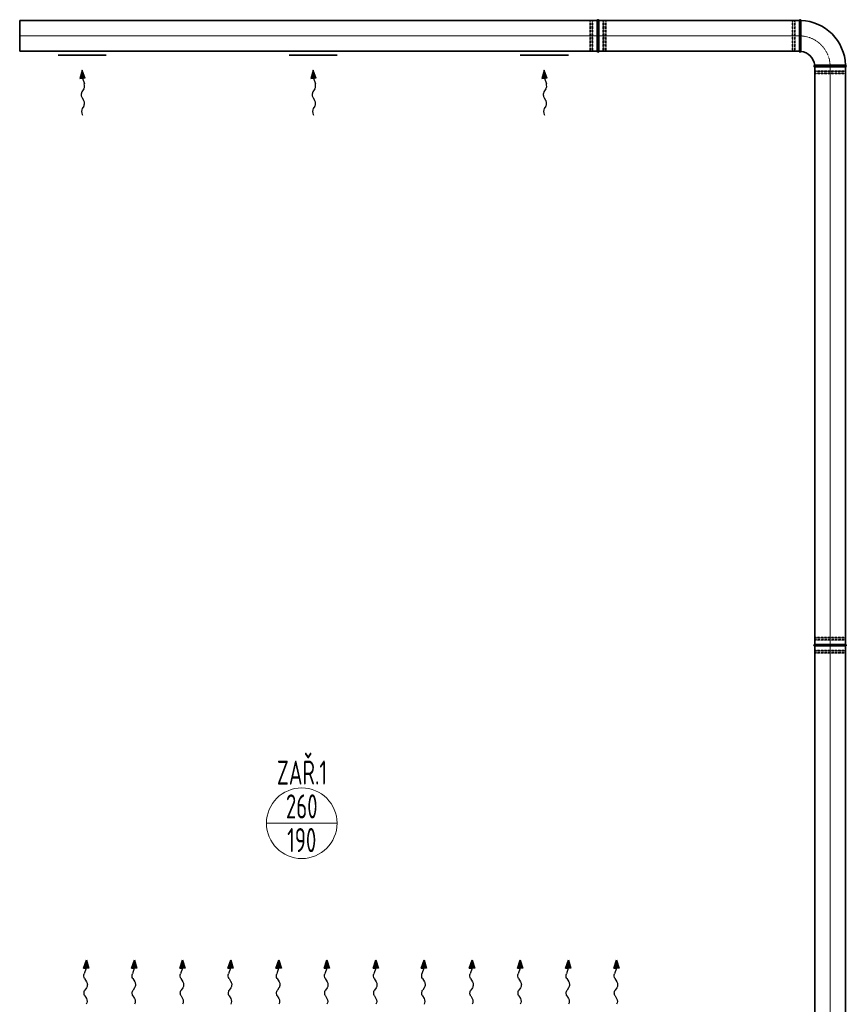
# Model space of a CAD drawing. Header units: millimetres. Extents: x -41335 to 3476, y 23470 to 47494.
# Tile 4 of 15: x -40037 to -35743, y 33457 to 38569. Entities that reach past the tile are written whole.
import ezdxf
from ezdxf.enums import TextEntityAlignment as Align

# ---------------------------------------------------------------- set-up
doc = ezdxf.new("R2010")
doc.units = ezdxf.units.MM
doc.header["$LTSCALE"] = 0.03
doc.linetypes.add('ACAD_ISO02W100', pattern=[15, 12, -3])
doc.linetypes.add('ACAD_ISO10W100', pattern=[18, 12, -3, 0, -3])
for name, color, linetype, lineweight in [('VZT_05 ETA (ODVOD) - OBRYS', 6, 'Continuous', 35), ('VZT_06 ETA (ODVOD) - OSA', 6, 'ACAD_ISO10W100', 5), ('VZT_POPIS - DISTRIBUCE', 7, 'Continuous', 5)]:
    doc.layers.add(name, color=color, linetype=linetype, lineweight=lineweight)
doc.layers.add('VZT_07 ETA (ODVOD) - NETISK', color=8, linetype='ACAD_ISO02W100', lineweight=5, plot=False)
doc.styles.add('JS', font='isocp.shx', dxfattribs={"width": 0.6, "height": 125})

msp = doc.modelspace()

# ---------------------------------------------------------------- linework, layer by layer
at = {"color": 0, "lineweight": -2}
for p, q in [((-39711.8, 38307.9), (-39724.9, 38264.6)), ((-39697, 38265.2), (-39711.8, 38307.9)), ((-38511.8, 38307.9), (-38524.9, 38264.6)), ((-38497, 38265.2), (-38511.8, 38307.9)), ((-37311.8, 38307.9), (-37324.9, 38264.6)), ((-37297, 38265.2), (-37311.8, 38307.9)), ((-39724.9, 38264.6), (-39710.9, 38264.9)), ((-39697, 38265.2), (-39710.9, 38264.9)), ((-39710.9, 38264.9), (-39701, 38236.3)), ((-38524.9, 38264.6), (-38510.9, 38264.9)), ((-38497, 38265.2), (-38510.9, 38264.9)), ((-38510.9, 38264.9), (-38501, 38236.3)), ((-37324.9, 38264.6), (-37310.9, 38264.9)), ((-37297, 38265.2), (-37310.9, 38264.9)), ((-37310.9, 38264.9), (-37301, 38236.3)), ((-39703, 38210.9), (-39713.3, 38194.3)), ((-38503, 38210.9), (-38513.3, 38194.3)), ((-37303, 38210.9), (-37313.3, 38194.3)), ((-39712.6, 38163.3), (-39704.6, 38151.5)), ((-38512.6, 38163.3), (-38504.6, 38151.5)), ((-37312.6, 38163.3), (-37304.6, 38151.5)), ((-39703.9, 38120.5), (-39712, 38107.5)), ((-38503.9, 38120.5), (-38512, 38107.5)), ((-37303.9, 38120.5), (-37312, 38107.5)), ((-39705.5, 33644.6), (-39690.6, 33687.3)), ((-39705.5, 33644.6), (-39691.6, 33644.3)), ((-39691.6, 33644.3), (-39701.5, 33615.7)), ((-39677.6, 33644), (-39691.6, 33644.3)), ((-39690.6, 33687.3), (-39677.6, 33644)), ((-39455.5, 33644.6), (-39440.6, 33687.3)), ((-39455.5, 33644.6), (-39441.6, 33644.3)), ((-39441.6, 33644.3), (-39451.5, 33615.7)), ((-39427.6, 33644), (-39441.6, 33644.3)), ((-39440.6, 33687.3), (-39427.6, 33644)), ((-39205.5, 33644.6), (-39190.6, 33687.3)), ((-39205.5, 33644.6), (-39191.6, 33644.3)), ((-39191.6, 33644.3), (-39201.5, 33615.7)), ((-39177.6, 33644), (-39191.6, 33644.3)), ((-39190.6, 33687.3), (-39177.6, 33644)), ((-38955.5, 33644.6), (-38940.6, 33687.3)), ((-38955.5, 33644.6), (-38941.6, 33644.3)), ((-38941.6, 33644.3), (-38951.5, 33615.7)), ((-38927.6, 33644), (-38941.6, 33644.3)), ((-38940.6, 33687.3), (-38927.6, 33644)), ((-38705.5, 33644.6), (-38690.6, 33687.3)), ((-38705.5, 33644.6), (-38691.6, 33644.3)), ((-38691.6, 33644.3), (-38701.5, 33615.7)), ((-38677.6, 33644), (-38691.6, 33644.3)), ((-38690.6, 33687.3), (-38677.6, 33644)), ((-38455.5, 33644.6), (-38440.6, 33687.3)), ((-38455.5, 33644.6), (-38441.6, 33644.3)), ((-38441.6, 33644.3), (-38451.5, 33615.7)), ((-38427.6, 33644), (-38441.6, 33644.3)), ((-38440.6, 33687.3), (-38427.6, 33644)), ((-38201.1, 33644.6), (-38186.2, 33687.3)), ((-38201.1, 33644.6), (-38187.1, 33644.3)), ((-38187.1, 33644.3), (-38197.1, 33615.7)), ((-38173.2, 33644), (-38187.1, 33644.3)), ((-38186.2, 33687.3), (-38173.2, 33644)), ((-37951.1, 33644.6), (-37936.2, 33687.3)), ((-37951.1, 33644.6), (-37937.1, 33644.3)), ((-37937.1, 33644.3), (-37947.1, 33615.7)), ((-37923.2, 33644), (-37937.1, 33644.3)), ((-37936.2, 33687.3), (-37923.2, 33644)), ((-37701.1, 33644.6), (-37686.2, 33687.3)), ((-37701.1, 33644.6), (-37687.1, 33644.3)), ((-37687.1, 33644.3), (-37697.1, 33615.7)), ((-37673.2, 33644), (-37687.1, 33644.3)), ((-37686.2, 33687.3), (-37673.2, 33644)), ((-37451.1, 33644.6), (-37436.2, 33687.3)), ((-37451.1, 33644.6), (-37437.1, 33644.3)), ((-37437.1, 33644.3), (-37447.1, 33615.7)), ((-37423.2, 33644), (-37437.1, 33644.3)), ((-37436.2, 33687.3), (-37423.2, 33644)), ((-37201.1, 33644.6), (-37186.2, 33687.3)), ((-37201.1, 33644.6), (-37187.1, 33644.3)), ((-37187.1, 33644.3), (-37197.1, 33615.7)), ((-37173.2, 33644), (-37187.1, 33644.3)), ((-37186.2, 33687.3), (-37173.2, 33644)), ((-36951.1, 33644.6), (-36936.2, 33687.3)), ((-36951.1, 33644.6), (-36937.1, 33644.3)), ((-36937.1, 33644.3), (-36947.1, 33615.7)), ((-36923.2, 33644), (-36937.1, 33644.3)), ((-36936.2, 33687.3), (-36923.2, 33644)), ((-39699.5, 33590.3), (-39689.2, 33573.7)), ((-39449.5, 33590.3), (-39439.2, 33573.7)), ((-39199.5, 33590.3), (-39189.2, 33573.7)), ((-38949.5, 33590.3), (-38939.2, 33573.7)), ((-38699.5, 33590.3), (-38689.2, 33573.7)), ((-38449.5, 33590.3), (-38439.2, 33573.7)), ((-38195, 33590.3), (-38184.7, 33573.7)), ((-37945, 33590.3), (-37934.7, 33573.7)), ((-37695, 33590.3), (-37684.7, 33573.7)), ((-37445, 33590.3), (-37434.7, 33573.7)), ((-37195, 33590.3), (-37184.7, 33573.7)), ((-36945, 33590.3), (-36934.7, 33573.7)), ((-39689.8, 33542.7), (-39697.9, 33530.9)), ((-39439.8, 33542.7), (-39447.9, 33530.9)), ((-39189.8, 33542.7), (-39197.9, 33530.9)), ((-38939.8, 33542.7), (-38947.9, 33530.9)), ((-38689.8, 33542.7), (-38697.9, 33530.9)), ((-38439.8, 33542.7), (-38447.9, 33530.9)), ((-38185.4, 33542.7), (-38193.4, 33530.9)), ((-37935.4, 33542.7), (-37943.4, 33530.9)), ((-37685.4, 33542.7), (-37693.4, 33530.9)), ((-37435.4, 33542.7), (-37443.4, 33530.9)), ((-37185.4, 33542.7), (-37193.4, 33530.9)), ((-36935.4, 33542.7), (-36943.4, 33530.9)), ((-39698.6, 33499.9), (-39690.5, 33486.9)), ((-39448.6, 33499.9), (-39440.5, 33486.9)), ((-39198.6, 33499.9), (-39190.5, 33486.9)), ((-38948.6, 33499.9), (-38940.5, 33486.9)), ((-38698.6, 33499.9), (-38690.5, 33486.9)), ((-38448.6, 33499.9), (-38440.5, 33486.9)), ((-38194.1, 33499.9), (-38186, 33486.9)), ((-37944.1, 33499.9), (-37936, 33486.9)), ((-37694.1, 33499.9), (-37686, 33486.9)), ((-37444.1, 33499.9), (-37436, 33486.9)), ((-37194.1, 33499.9), (-37186, 33486.9)), ((-36944.1, 33499.9), (-36936, 33486.9))]:
    msp.add_line(p, q, dxfattribs=at)
for p, q in [((-39711.8, 38077.3), (-39710, 38074.3)), ((-38511.8, 38077.3), (-38510, 38074.3)), ((-37311.8, 38077.3), (-37310, 38074.3))]:
    msp.add_line(p, q)
for centre, start_param, end_param in [((-39703.6, 38179), 0.766537, 2.375056), ((-39712.7, 38226.2), 3.908129, 5.191299), ((-38503.6, 38179), 0.766537, 2.375056), ((-38512.7, 38226.2), 3.908129, 5.191299), ((-37303.6, 38179), 0.766537, 2.375056), ((-37312.7, 38226.2), 3.908129, 5.191299), ((-39713.6, 38135.8), 3.908129, 5.516649), ((-38513.6, 38135.8), 3.908129, 5.516649), ((-37313.6, 38135.8), 3.908129, 5.516649), ((-39702.3, 38092.2), 0.766537, 2.320574), ((-38502.3, 38092.2), 0.766537, 2.320574), ((-37302.3, 38092.2), 0.766537, 2.320574)]:
    msp.add_ellipse(centre, major_axis=(-0.5, 21.5), ratio=0.625, start_param=start_param, end_param=end_param, dxfattribs=at)
at = {"color": 0, "lineweight": -2, "extrusion": (0, 0, -1)}
for centre, start_param, end_param in [((-39689.8, 33605.6), 3.908129, 5.191299), ((-39439.8, 33605.6), 3.908129, 5.191299), ((-39189.8, 33605.6), 3.908129, 5.191299), ((-38939.8, 33605.6), 3.908129, 5.191299), ((-38689.8, 33605.6), 3.908129, 5.191299), ((-38439.8, 33605.6), 3.908129, 5.191299), ((-38185.3, 33605.6), 3.908129, 5.191299), ((-37935.3, 33605.6), 3.908129, 5.191299), ((-37685.3, 33605.6), 3.908129, 5.191299), ((-37435.3, 33605.6), 3.908129, 5.191299), ((-37185.3, 33605.6), 3.908129, 5.191299), ((-36935.3, 33605.6), 3.908129, 5.191299), ((-39698.8, 33558.4), 0.766537, 2.375056), ((-39448.8, 33558.4), 0.766537, 2.375056), ((-39198.8, 33558.4), 0.766537, 2.375056), ((-38948.8, 33558.4), 0.766537, 2.375056), ((-38698.8, 33558.4), 0.766537, 2.375056), ((-38448.8, 33558.4), 0.766537, 2.375056), ((-38194.4, 33558.4), 0.766537, 2.375056), ((-37944.4, 33558.4), 0.766537, 2.375056), ((-37694.4, 33558.4), 0.766537, 2.375056), ((-37444.4, 33558.4), 0.766537, 2.375056), ((-37194.4, 33558.4), 0.766537, 2.375056), ((-36944.4, 33558.4), 0.766537, 2.375056), ((-39688.9, 33515.2), 3.908129, 5.516649), ((-39700.2, 33471.6), 0.766537, 2.320574), ((-39438.9, 33515.2), 3.908129, 5.516649), ((-39450.2, 33471.6), 0.766537, 2.320574), ((-39188.9, 33515.2), 3.908129, 5.516649), ((-39200.2, 33471.6), 0.766537, 2.320574), ((-38938.9, 33515.2), 3.908129, 5.516649), ((-38950.2, 33471.6), 0.766537, 2.320574), ((-38688.9, 33515.2), 3.908129, 5.516649), ((-38700.2, 33471.6), 0.766537, 2.320574), ((-38438.9, 33515.2), 3.908129, 5.516649), ((-38450.2, 33471.6), 0.766537, 2.320574), ((-38184.5, 33515.2), 3.908129, 5.516649), ((-38195.7, 33471.6), 0.766537, 2.320574), ((-37934.5, 33515.2), 3.908129, 5.516649), ((-37945.7, 33471.6), 0.766537, 2.320574), ((-37684.5, 33515.2), 3.908129, 5.516649), ((-37695.7, 33471.6), 0.766537, 2.320574), ((-37434.5, 33515.2), 3.908129, 5.516649), ((-37445.7, 33471.6), 0.766537, 2.320574), ((-37184.5, 33515.2), 3.908129, 5.516649), ((-37195.7, 33471.6), 0.766537, 2.320574), ((-36934.5, 33515.2), 3.908129, 5.516649), ((-36945.7, 33471.6), 0.766537, 2.320574)]:
    msp.add_ellipse(centre, major_axis=(0.5, 21.5), ratio=0.625, start_param=start_param, end_param=end_param, dxfattribs=at)
at = {"color": 0, "lineweight": -2}
for points in [[(-39697, 38265.2), (-39724.9, 38264.6), (-39711.8, 38307.9)], [(-38497, 38265.2), (-38524.9, 38264.6), (-38511.8, 38307.9)], [(-37297, 38265.2), (-37324.9, 38264.6), (-37311.8, 38307.9)], [(-39705.5, 33644.6), (-39677.6, 33644), (-39690.6, 33687.3)], [(-39455.5, 33644.6), (-39427.6, 33644), (-39440.6, 33687.3)], [(-39205.5, 33644.6), (-39177.6, 33644), (-39190.6, 33687.3)], [(-38955.5, 33644.6), (-38927.6, 33644), (-38940.6, 33687.3)], [(-38705.5, 33644.6), (-38677.6, 33644), (-38690.6, 33687.3)], [(-38455.5, 33644.6), (-38427.6, 33644), (-38440.6, 33687.3)], [(-38201.1, 33644.6), (-38173.2, 33644), (-38186.2, 33687.3)], [(-37951.1, 33644.6), (-37923.2, 33644), (-37936.2, 33687.3)], [(-37701.1, 33644.6), (-37673.2, 33644), (-37686.2, 33687.3)], [(-37451.1, 33644.6), (-37423.2, 33644), (-37436.2, 33687.3)], [(-37201.1, 33644.6), (-37173.2, 33644), (-37186.2, 33687.3)], [(-36951.1, 33644.6), (-36923.2, 33644), (-36936.2, 33687.3)]]:
    msp.add_solid(points, dxfattribs=at)
at = {"layer": 'VZT_05 ETA (ODVOD) - OBRYS'}
for p, q in [((-40036.8, 38565.2), (-40036.8, 38405.2)), ((-37036.8, 38565.2), (-37036.8, 38405.2)), ((-37028.8, 38565.2), (-37028.8, 38405.2)), ((-35986.8, 38565.2), (-35986.8, 38405.2)), ((-35978.8, 38485.1), (-35978.8, 38565.2)), ((-39836.8, 38385.2), (-39586.8, 38385.2)), ((-38636.8, 38385.2), (-38386.8, 38385.2)), ((-37436.8, 38385.2), (-37186.8, 38385.2)), ((-35906.8, 38325.2), (-35746.8, 38325.2)), ((-35826.9, 38333.2), (-35746.8, 38333.2)), ((-35746.8, 35325.2), (-35906.8, 35325.2)), ((-35746.8, 35317.2), (-35906.8, 35317.2))]:
    msp.add_line(p, q, dxfattribs=at)
for points in [[(-37036.8, 38565.2), (-40036.8, 38565.2)], [(-35986.8, 38565.2), (-37028.8, 38565.2)], [(-37036.8, 38405.2), (-40036.8, 38405.2)], [(-35986.8, 38405.2), (-37028.8, 38405.2)], [(-35906.8, 38325.2), (-35906.8, 35325.2)], [(-35746.8, 38325.2), (-35746.8, 35325.2)], [(-35906.8, 35317.2), (-35906.8, 32326.9)], [(-35746.8, 35317.2), (-35746.8, 32326.9)]]:
    msp.add_lwpolyline(points, dxfattribs=at)
for centre, radius, start, end in [((-37032.8, 38565.2), 4, 0, 180), ((-35982.8, 38565.2), 4, 0, 180), ((-35986.8, 38325.2), 240, 1.9102, 88.0898), ((-37032.8, 38405.2), 4, 180, 0), ((-35982.8, 38405.2), 4, 180, 354.2752), ((-35986.8, 38325.2), 80, 5.7248, 84.2752), ((-35906.8, 38329.2), 4, 95.7248, 270), ((-35746.8, 38329.2), 4, 270, 90), ((-35906.8, 35321.2), 4, 90, 270), ((-35746.8, 35321.2), 4, 270, 90)]:
    msp.add_arc(centre, radius, start, end, dxfattribs=at)
for points, knots in [([(-35978.8, 38485.1), (-35978.8, 38475), (-35978.8, 38464.9), (-35978.8, 38445.8), (-35978.8, 38436.9), (-35978.8, 38421.8), (-35978.8, 38415.8), (-35978.8, 38407.4), (-35978.9, 38405.1), (-35978.9, 38404.8), (-35978.9, 38404.8), (-35978.9, 38404.8)], [126.0101, 126.0101, 126.0101, 126.0101, 156.346991, 156.346991, 187.715318, 187.715318, 219.098612, 219.098612, 250.374979, 250.374979, 252.303842, 252.303842, 252.303842, 252.303842]), ([(-35907.2, 38333.2), (-35907.2, 38333.2), (-35905.5, 38333.2), (-35898.3, 38333.2), (-35892.7, 38333.2), (-35878.5, 38333.2), (-35869.9, 38333.2), (-35850.9, 38333.2), (-35840.7, 38333.2), (-35829.1, 38333.2), (-35828, 38333.2), (-35826.9, 38333.2)], [252.303842, 252.303842, 252.303842, 252.303842, 281.459213, 281.459213, 312.599223, 312.599223, 343.921708, 343.921708, 375.291286, 375.291286, 378.595621, 378.595621, 378.595621, 378.595621])]:
    msp.add_open_spline(points, degree=3, knots=knots, dxfattribs=at)
at = {"layer": 'VZT_06 ETA (ODVOD) - OSA', "ltscale": 5}
for points in [[(-40036.8, 38485.2), (-37036.8, 38485.2)], [(-37028.8, 38485.2), (-35986.8, 38485.2)], [(-35826.8, 35325.2), (-35826.8, 38325.2)], [(-35826.8, 32326.9), (-35826.8, 35317.2)]]:
    msp.add_lwpolyline(points, dxfattribs=at)
at = {"layer": 'VZT_06 ETA (ODVOD) - OSA'}
for points in [[(-37036.8, 38485.2), (-37028.8, 38485.2)], [(-35826.8, 35325.2), (-35826.8, 35317.2)]]:
    msp.add_lwpolyline(points, dxfattribs=at)
at = {"layer": 'VZT_06 ETA (ODVOD) - OSA', "ltscale": 0.3}
msp.add_lwpolyline([(-35826.8, 38325.2), (-35826.8, 38325.2, 0.414214), (-35986.8, 38485.2), (-35986.8, 38485.2)], format="xyb", dxfattribs=at)
at = {"layer": 'VZT_07 ETA (ODVOD) - NETISK', "ltscale": 0.4}
for p, q in [((-37074.8, 38564.2), (-37074.8, 38406.2)), ((-37070.8, 38564.2), (-37074.8, 38564.2)), ((-37070.8, 38564.2), (-37070.8, 38406.2)), ((-37070.3, 38563.2), (-37070.8, 38563.2)), ((-37070.3, 38565.2), (-37070.3, 38405.2)), ((-37069.8, 38565.2), (-37070.3, 38565.2)), ((-37069.8, 38565.2), (-37069.8, 38405.2)), ((-37062.8, 38563.2), (-37069.8, 38563.2)), ((-37062.8, 38565.2), (-37062.8, 38405.2)), ((-37062.3, 38565.2), (-37062.8, 38565.2)), ((-37062.3, 38565.2), (-37062.3, 38405.2)), ((-37058.8, 38563.2), (-37062.3, 38563.2)), ((-37058.8, 38564.2), (-37058.8, 38406.2)), ((-37036.8, 38564.2), (-37058.8, 38564.2)), ((-37006.8, 38564.2), (-37028.8, 38564.2)), ((-37006.8, 38564.2), (-37006.8, 38406.2)), ((-37003.3, 38563.2), (-37006.8, 38563.2)), ((-37003.3, 38565.2), (-37003.3, 38405.2)), ((-37002.8, 38565.2), (-37003.3, 38565.2)), ((-37002.8, 38565.2), (-37002.8, 38405.2)), ((-36995.8, 38563.2), (-37002.8, 38563.2)), ((-36995.8, 38565.2), (-36995.8, 38405.2)), ((-36995.3, 38565.2), (-36995.8, 38565.2)), ((-36995.3, 38565.2), (-36995.3, 38405.2)), ((-36994.8, 38563.2), (-36995.3, 38563.2)), ((-36994.8, 38564.2), (-36994.8, 38406.2)), ((-36990.8, 38564.2), (-36994.8, 38564.2)), ((-36990.8, 38564.2), (-36990.8, 38406.2)), ((-36024.8, 38406.2), (-36024.8, 38564.2)), ((-36024.8, 38564.2), (-36020.8, 38564.2)), ((-36020.8, 38406.2), (-36020.8, 38564.2)), ((-36020.8, 38563.2), (-36020.3, 38563.2)), ((-36020.3, 38405.2), (-36020.3, 38565.2)), ((-36020.3, 38565.2), (-36019.8, 38565.2)), ((-36019.8, 38405.2), (-36019.8, 38565.2)), ((-36019.8, 38563.2), (-36012.8, 38563.2)), ((-36012.8, 38405.2), (-36012.8, 38565.2)), ((-36012.8, 38565.2), (-36012.3, 38565.2)), ((-36012.3, 38405.2), (-36012.3, 38565.2)), ((-36012.3, 38563.2), (-36008.8, 38563.2)), ((-36008.8, 38406.2), (-36008.8, 38564.2)), ((-36008.8, 38564.2), (-35986.8, 38564.2)), ((-37070.8, 38406.2), (-37074.8, 38406.2)), ((-37070.3, 38407.2), (-37070.8, 38407.2)), ((-37069.8, 38405.2), (-37070.3, 38405.2)), ((-37062.8, 38407.2), (-37069.8, 38407.2)), ((-37062.3, 38405.2), (-37062.8, 38405.2)), ((-37058.8, 38407.2), (-37062.3, 38407.2)), ((-37036.8, 38406.2), (-37058.8, 38406.2)), ((-37006.8, 38406.2), (-37028.8, 38406.2)), ((-37003.3, 38407.2), (-37006.8, 38407.2)), ((-37002.8, 38405.2), (-37003.3, 38405.2)), ((-36995.8, 38407.2), (-37002.8, 38407.2)), ((-36995.3, 38405.2), (-36995.8, 38405.2)), ((-36994.8, 38407.2), (-36995.3, 38407.2)), ((-36990.8, 38406.2), (-36994.8, 38406.2)), ((-36024.8, 38406.2), (-36020.8, 38406.2)), ((-36020.8, 38407.2), (-36020.3, 38407.2)), ((-36020.3, 38405.2), (-36019.8, 38405.2)), ((-36019.8, 38407.2), (-36012.8, 38407.2)), ((-36012.8, 38405.2), (-36012.3, 38405.2)), ((-36012.3, 38407.2), (-36008.8, 38407.2)), ((-36008.8, 38406.2), (-35986.8, 38406.2)), ((-35906.8, 38299.7), (-35746.8, 38299.7)), ((-35906.8, 38299.7), (-35906.8, 38299.2)), ((-35906.8, 38299.2), (-35746.8, 38299.2)), ((-35905.8, 38325.2), (-35905.8, 38303.2)), ((-35905.8, 38303.2), (-35747.8, 38303.2)), ((-35904.8, 38303.2), (-35904.8, 38299.7)), ((-35904.8, 38299.2), (-35904.8, 38292.2)), ((-35748.8, 38303.2), (-35748.8, 38299.7)), ((-35748.8, 38299.2), (-35748.8, 38292.2)), ((-35747.8, 38325.2), (-35747.8, 38303.2)), ((-35746.8, 38299.7), (-35746.8, 38299.2)), ((-35906.8, 38292.2), (-35746.8, 38292.2)), ((-35906.8, 38292.2), (-35906.8, 38291.7)), ((-35906.8, 38291.7), (-35746.8, 38291.7)), ((-35905.8, 38291.2), (-35747.8, 38291.2)), ((-35905.8, 38291.2), (-35905.8, 38287.2)), ((-35905.8, 38287.2), (-35747.8, 38287.2)), ((-35904.8, 38291.7), (-35904.8, 38291.2)), ((-35748.8, 38291.7), (-35748.8, 38291.2)), ((-35747.8, 38291.2), (-35747.8, 38287.2)), ((-35746.8, 38292.2), (-35746.8, 38291.7)), ((-35746.8, 35358.7), (-35906.8, 35358.7)), ((-35906.8, 35358.2), (-35906.8, 35358.7)), ((-35746.8, 35358.2), (-35906.8, 35358.2)), ((-35746.8, 35351.2), (-35906.8, 35351.2)), ((-35906.8, 35350.7), (-35906.8, 35351.2)), ((-35746.8, 35350.7), (-35906.8, 35350.7)), ((-35747.8, 35363.2), (-35905.8, 35363.2)), ((-35905.8, 35359.2), (-35905.8, 35363.2)), ((-35747.8, 35359.2), (-35905.8, 35359.2)), ((-35747.8, 35347.2), (-35905.8, 35347.2)), ((-35905.8, 35325.2), (-35905.8, 35347.2)), ((-35904.8, 35358.7), (-35904.8, 35359.2)), ((-35904.8, 35351.2), (-35904.8, 35358.2)), ((-35904.8, 35347.2), (-35904.8, 35350.7)), ((-35748.8, 35358.7), (-35748.8, 35359.2)), ((-35748.8, 35351.2), (-35748.8, 35358.2)), ((-35748.8, 35347.2), (-35748.8, 35350.7)), ((-35747.8, 35359.2), (-35747.8, 35363.2)), ((-35747.8, 35325.2), (-35747.8, 35347.2)), ((-35746.8, 35358.2), (-35746.8, 35358.7)), ((-35746.8, 35350.7), (-35746.8, 35351.2)), ((-35746.8, 35291.7), (-35906.8, 35291.7)), ((-35906.8, 35291.2), (-35906.8, 35291.7)), ((-35746.8, 35291.2), (-35906.8, 35291.2)), ((-35746.8, 35284.2), (-35906.8, 35284.2)), ((-35906.8, 35283.7), (-35906.8, 35284.2)), ((-35746.8, 35283.7), (-35906.8, 35283.7)), ((-35905.8, 35295.2), (-35905.8, 35317.2)), ((-35747.8, 35295.2), (-35905.8, 35295.2)), ((-35747.8, 35283.2), (-35905.8, 35283.2)), ((-35905.8, 35279.2), (-35905.8, 35283.2)), ((-35747.8, 35279.2), (-35905.8, 35279.2)), ((-35904.8, 35291.7), (-35904.8, 35295.2)), ((-35904.8, 35284.2), (-35904.8, 35291.2)), ((-35904.8, 35283.2), (-35904.8, 35283.7)), ((-35748.8, 35291.7), (-35748.8, 35295.2)), ((-35748.8, 35284.2), (-35748.8, 35291.2)), ((-35748.8, 35283.2), (-35748.8, 35283.7)), ((-35747.8, 35295.2), (-35747.8, 35317.2)), ((-35747.8, 35279.2), (-35747.8, 35283.2)), ((-35746.8, 35291.2), (-35746.8, 35291.7)), ((-35746.8, 35283.7), (-35746.8, 35284.2))]:
    msp.add_line(p, q, dxfattribs=at)
at = {"layer": 'VZT_POPIS - DISTRIBUCE'}
msp.add_line((-38755, 34396.9), (-38388.2, 34396.9), dxfattribs=at)
msp.add_circle((-38571.6, 34396.9), 183.4, dxfattribs=at)

# ---------------------------------------------------------------- texts
at = {"layer": 'VZT_POPIS - DISTRIBUCE', "ltscale": 50, "style": 'JS', "width": 0.7}
for s, p in [('ZAŘ.1', (-38570.6, 34659.9)), ('260', (-38571.6, 34484.4)), ('190', (-38571.6, 34309.4))]:
    msp.add_text(s, height=125, dxfattribs=at).set_placement(p, align=Align.MIDDLE_CENTER)

doc.saveas('drawing.dxf')
